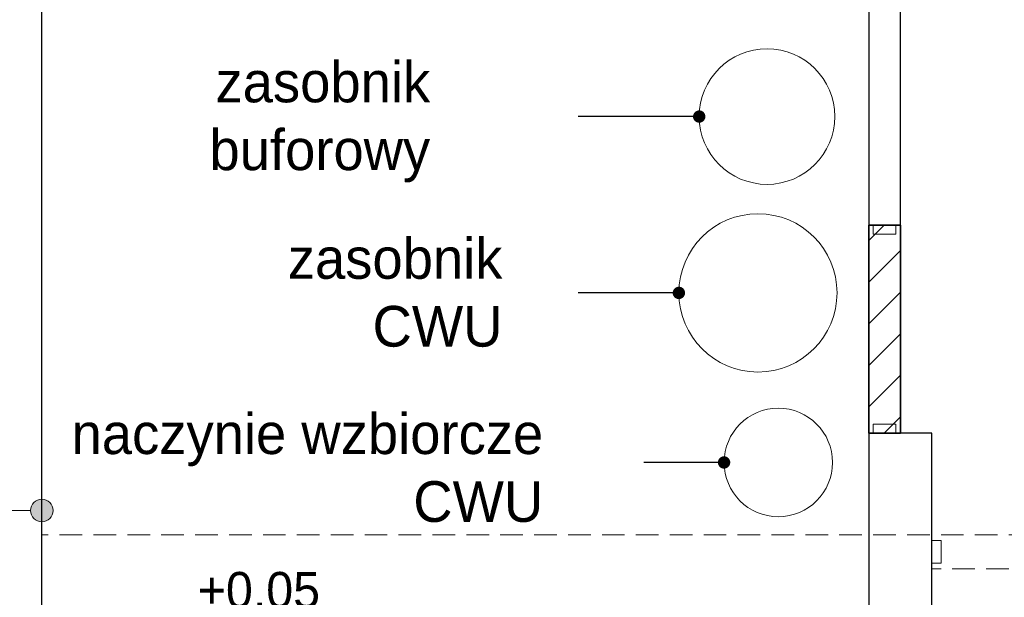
# Model space of a CAD drawing. Extents: x -547885 to -186295, y -25370 to 156194.
# Tile 88 of 256: x -506575 to -502218, y 40161 to 42716. Entities that reach past the tile are written whole.
import ezdxf

# ---------------------------------------------------------------- set-up
doc = ezdxf.new("R2010")
doc.units = 0
doc.header["$MEASUREMENT"] = 0
doc.linetypes.add('Krawędzie ukryte', pattern=[150, 100, -50])
for name, color, linetype, lineweight in [('Arch IS_Nr_Pióra__75', 6, 'Continuous', 20), ('Arch opisy_Nr_Pióra__21', 7, 'Continuous', 9), ('Arch opisy_Nr_Pióra__95', 6, 'Continuous', 13), ('Arch zmurowania_Nr_Pióra__21', 7, 'Continuous', 9), ('Arch zmurowania_Nr_Pióra__27', 7, 'Continuous', 35), ('INWENT RZĘDNE_Nr_Pióra__21', 7, 'Continuous', 9), ('INWENT WYMIARY_Nr_Pióra__21', 7, 'Continuous', 9), ('INWENT. DRZWI_Nr_Pióra__5', 7, 'Continuous', 13), ('INWENT.ŚCIANY_Nr_Pióra__1', 7, 'Continuous', 25), ('Istniejące stropy_Nr_Pióra__5', 7, 'Continuous', 13)]:
    doc.layers.add(name, color=color, linetype=linetype, lineweight=lineweight)
for name, color, linetype in [('Arch opisy', 7, 'Continuous'), ('Arch zmurowania', 7, 'Continuous'), ('INWENT RZĘDNE', 7, 'Continuous'), ('INWENT WYMIARY', 7, 'Continuous')]:
    doc.layers.add(name, color=color, linetype=linetype)
doc.styles.add('GENERATED_STYLE_2', font='txt')
doc.styles.add('GENERATED_STYLE_4', font='txt')
doc.styles.add('GENERATED_STYLE_5', font='txt')
doc.dimstyles.new('GENERATED_STYLE__13', dxfattribs={"dimtxt": 0.18, "dimasz": 109.44, "dimexe": 0.18, "dimexo": 0.0625, "dimgap": 0.09, "dimtad": 0, "dimtih": 1, "dimtoh": 1, "dimdec": 4, "dimzin": 0, "dimdsep": 46, "dimcen": 0.09, "dimadec": 0, "dimazin": 0, "dimtfac": 1, "dimtdec": 4, "dimtmove": 0, "dimatfit": 3, "dimldrblk": 'ARROWHEAD_11', "dimfxl": 0, "dimtolj": 1, "dimtzin": 0, "dimarcsym": 0})
doc.dimstyles.new('GENERATED_STYLE__5', dxfattribs={"dimtxt": 160.000002, "dimasz": 114, "dimexe": 0.18, "dimexo": 0, "dimgap": 0.09, "dimtad": 1, "dimtih": 1, "dimtoh": 1, "dimdec": 0, "dimlfac": 0.1, "dimzin": 0, "dimdsep": 46, "dimtxsty": 'GENERATED_STYLE_2', "dimblk": 'ARROWHEAD_2', "dimblk1": 'ARROWHEAD_2', "dimblk2": 'ARROWHEAD_2', "dimcen": 0.09, "dimclrd": 7, "dimclre": 7, "dimclrt": 7, "dimazin": 0, "dimtfac": 1, "dimtdec": 4, "dimtmove": 0, "dimatfit": 3, "dimfxl": 0, "dimtolj": 1, "dimtzin": 0, "dimarcsym": 0})

# ---------------------------------------------------------------- blocks, each defined once
blk = doc.blocks.new('Ściana_29', base_point=(-502818.3, 40887.6))
at = {"layer": 'Arch zmurowania_Nr_Pióra__21', "linetype": 'Continuous'}
h = blk.add_hatch(dxfattribs=at)
h.set_pattern_fill('Common_Brick', color=256, style=0, pattern_type=2)
h.set_pattern_definition([(45, (0, 0), (-91.923878, 91.923878), [])])
h.paths.add_polyline_path([(-502678.3, 40887.6), (-502678.3, 41807.6), (-502818.3, 41807.6), (-502818.3, 40887.6)], flags=0)
at = {"layer": 'Arch zmurowania_Nr_Pióra__27', "linetype": 'Continuous'}
for p, q in [((-502678.3, 41807.6), (-502818.3, 41807.6)), ((-502818.3, 41807.6), (-502818.3, 40887.6)), ((-502678.3, 40887.6), (-502678.3, 41807.6)), ((-502818.3, 40887.6), (-502678.3, 40887.6))]:
    blk.add_line(p, q, dxfattribs=at)
blk = doc.blocks.new('*D652')
at = {"layer": 'INWENT WYMIARY_Nr_Pióra__21', "linetype": 'Continuous'}
for p, q in [((-509898.3, 46932.8), (-509898.3, 47157.8)), ((-471873.3, 46932.8), (-471873.3, 47157.8)), ((-509855, 47120.3), (-509941.6, 46970.3)), ((-471916.6, 46970.3), (-471830, 47120.3)), ((-509971.7, 47045.3), (-509898.3, 47045.3)), ((-509898.3, 47045.3), (-471873.3, 47045.3)), ((-471873.3, 47045.3), (-471800, 47045.3))]:
    blk.add_line(p, q, dxfattribs=at)
at = {"layer": 'INWENT WYMIARY_Nr_Pióra__21', "insert": (-491116.2, 47077.3), "char_height": 160, "attachment_point": 7, "style": 'GENERATED_STYLE_2'}
blk.add_mtext('{3\xa0803}', dxfattribs=at)
blk = doc.blocks.new('ARROWHEAD_2')
at = {"color": 0, "linetype": 'Continuous', "lineweight": 0}
for p, q in [((-0.378, -0.655), (0.378, 0.655)), ((0, 0), (-1, 0))]:
    blk.add_line(p, q, dxfattribs=at)
blk = doc.blocks.new('Koty wysokościowe_16', base_point=(-505893.6, 39919.3))
at = {"layer": 'INWENT RZĘDNE_Nr_Pióra__21', "linetype": 'Continuous'}
for points in [[(-505893.6, 39919.3), (-505793.6, 39919.3), (-505801.2, 39957.6), (-505822.9, 39990), (-505855.3, 40011.7), (-505893.6, 40019.3)], [(-505893.6, 39919.3), (-505993.6, 39919.3), (-505986, 39881), (-505964.3, 39848.6), (-505931.9, 39826.9), (-505893.6, 39819.3)]]:
    blk.add_hatch(color=256, dxfattribs=at).paths.add_polyline_path(points, flags=0)
for p, q in [((-505893.6, 39719.3), (-505893.6, 40119.3)), ((-506093.6, 39919.3), (-505693.6, 39919.3))]:
    blk.add_line(p, q, dxfattribs=at)
blk.add_circle((-505893.6, 39919.3), 100, dxfattribs=at)
at = {"layer": 'INWENT RZĘDNE_Nr_Pióra__21', "insert": (-505787.4, 40083.6), "char_height": 160, "attachment_point": 7, "style": 'GENERATED_STYLE_4'}
blk.add_mtext('{+0,05}', dxfattribs=at)
blk = doc.blocks.new('ARROWHEAD_11')
at = {"color": 0, "linetype": 'Continuous', "lineweight": 0}
blk.add_line((0, 0), (-1, 0), dxfattribs=at)
at = {"color": 0, "linetype": 'Continuous', "lineweight": 0, "const_width": 0.25, "flags": 128}
blk.add_lwpolyline([(-0.125, 0, 1), (0.125, 0, 1)], format="xyb", close=True, dxfattribs=at)
blk = doc.blocks.new('Linia_58', base_point=(-506476.7, 40544.8))
at = {"layer": 'Arch opisy_Nr_Pióra__21', "linetype": 'Continuous'}
for points in [[(-506946.7, 40544.8), (-506950.5, 40564), (-506961.4, 40580.2), (-506977.6, 40591), (-506996.7, 40594.8), (-507015.9, 40591), (-507032.1, 40580.2), (-507042.9, 40564), (-507046.7, 40544.8), (-507042.9, 40525.7), (-507032.1, 40509.5), (-507015.9, 40498.6), (-506996.7, 40494.8), (-506977.6, 40498.6), (-506961.4, 40509.5), (-506950.5, 40525.7)], [(-506426.7, 40544.8), (-506430.5, 40564), (-506441.4, 40580.2), (-506457.6, 40591), (-506476.7, 40594.8), (-506495.8, 40591), (-506512.1, 40580.2), (-506522.9, 40564), (-506526.7, 40544.8), (-506522.9, 40525.7), (-506512.1, 40509.5), (-506495.8, 40498.6), (-506476.7, 40494.8), (-506457.6, 40498.6), (-506441.4, 40509.5), (-506430.5, 40525.7)]]:
    blk.add_hatch(color=256, dxfattribs=at).paths.add_polyline_path(points, flags=0)
blk.add_line((-506526.7, 40544.8), (-506946.7, 40544.8), dxfattribs=at)
for centre in [(-506996.7, 40544.8), (-506476.7, 40544.8)]:
    blk.add_circle(centre, 50, dxfattribs=at)

msp = doc.modelspace()

# ---------------------------------------------------------------- linework, layer by layer
at = {"layer": 'Arch IS_Nr_Pióra__75', "linetype": 'Continuous'}
for centre, radius in [((-503268.3, 42287.6), 300), ((-503308.3, 41507.6), 350), ((-503218.3, 40757.6), 240)]:
    msp.add_circle(centre, radius, dxfattribs=at)
at = {"layer": 'INWENT. DRZWI_Nr_Pióra__5', "linetype": 'Continuous'}
for p, q in [((-502798.3, 41807.6), (-502798.3, 41767.6)), ((-502698.3, 41767.6), (-502698.3, 41807.6)), ((-502798.3, 41767.6), (-502698.3, 41767.6)), ((-502798.3, 40887.6), (-502798.3, 40927.6)), ((-502798.3, 40927.6), (-502698.3, 40927.6)), ((-502698.3, 40927.6), (-502698.3, 40887.6)), ((-502538.3, 40412.6), (-502498.3, 40412.6)), ((-502498.3, 40412.6), (-502498.3, 40312.6)), ((-502498.3, 40312.6), (-502538.3, 40312.6))]:
    msp.add_line(p, q, dxfattribs=at)
at = {"layer": 'INWENT.ŚCIANY_Nr_Pióra__1', "linetype": 'Continuous'}
for p, q in [((-506478.3, 44627.6), (-506478.3, 39537.6)), ((-502818.3, 44027.6), (-502818.3, 41807.6)), ((-502678.3, 41807.6), (-502678.3, 44027.6)), ((-502678.3, 41807.6), (-502818.3, 41807.6)), ((-502678.3, 40887.6), (-502818.3, 40887.6)), ((-502818.3, 40887.6), (-502818.3, 37847.6)), ((-502538.3, 40887.6), (-502678.3, 40887.6)), ((-502538.3, 40437.6), (-502538.3, 40887.6)), ((-502538.3, 40287.6), (-502538.3, 40437.6)), ((-502538.3, 37847.6), (-502538.3, 40287.6))]:
    msp.add_line(p, q, dxfattribs=at)
at = {"layer": 'Istniejące stropy_Nr_Pióra__5', "linetype": 'Krawędzie ukryte'}
for p, q in [((-502818.3, 41807.6), (-502818.3, 40887.6)), ((-502678.3, 41807.6), (-502678.3, 40887.6)), ((-501348.3, 40437.6), (-506478.3, 40437.6)), ((-501598.3, 40287.6), (-502538.3, 40287.6))]:
    msp.add_line(p, q, dxfattribs=at)

# ---------------------------------------------------------------- block references
at = {"layer": 'Arch opisy', "linetype": 'Continuous'}
msp.add_blockref('Linia_58', (-506476.7, 40544.8), dxfattribs=at)
at = {"layer": 'Arch zmurowania'}
msp.add_blockref('Ściana_29', (-502818.3, 40887.6), dxfattribs=at)
at = {"layer": 'INWENT RZĘDNE'}
msp.add_blockref('Koty wysokościowe_16', (-505893.6, 39919.3), dxfattribs=at)

# ---------------------------------------------------------------- texts
at = {"layer": 'Arch opisy_Nr_Pióra__95', "linetype": 'Continuous', "char_height": 180, "attachment_point": 6, "style": 'GENERATED_STYLE_5'}
for s, insert, width in [('{zasobnik buforowy}', (-504758.7, 42263.4), 1722.92), ('{zasobnik CWU}', (-504438.8, 41508.7), 1377.32), ('{naczynie wzbiorcze CWU}', (-504258.5, 40733.5), 2361.61)]:
    msp.add_mtext(s, dxfattribs=dict(at, insert=insert, width=width))

# ---------------------------------------------------------------- dimensions: what is measured, and where the dimension line sits
at = {"layer": 'INWENT WYMIARY', "linetype": 'Continuous'}
dim = msp.add_linear_dim(base=(-509898.3276, 47045.2825), p1=(-509898.3276, 34625.6987), p2=(-471873.3243, 33972.4433), dimstyle='GENERATED_STYLE__5', dxfattribs=at)
dim.commit()
dim.dimension.update_dxf_attribs({"geometry": '*D652', "text_midpoint": (-490842.6723, 47157.2825)})

# ---------------------------------------------------------------- leaders
at = {"layer": 'Arch opisy_Nr_Pióra__95', "linetype": 'Continuous', "annotation_type": 0, "has_hookline": 1, "hookline_direction": 1}
for points, text_width in [([(-503568.3, 42287.6), (-504103.8, 42287.6)], 1140), ([(-503658.3, 41507.6), (-504103.8, 41507.6)], 1114.3), ([(-503458.3, 40757.6), (-503813.5, 40757.6)], 1988.6)]:
    msp.add_leader(points, dimstyle='GENERATED_STYLE__13', dxfattribs=dict(at, text_width=text_width))

doc.saveas('drawing.dxf')
